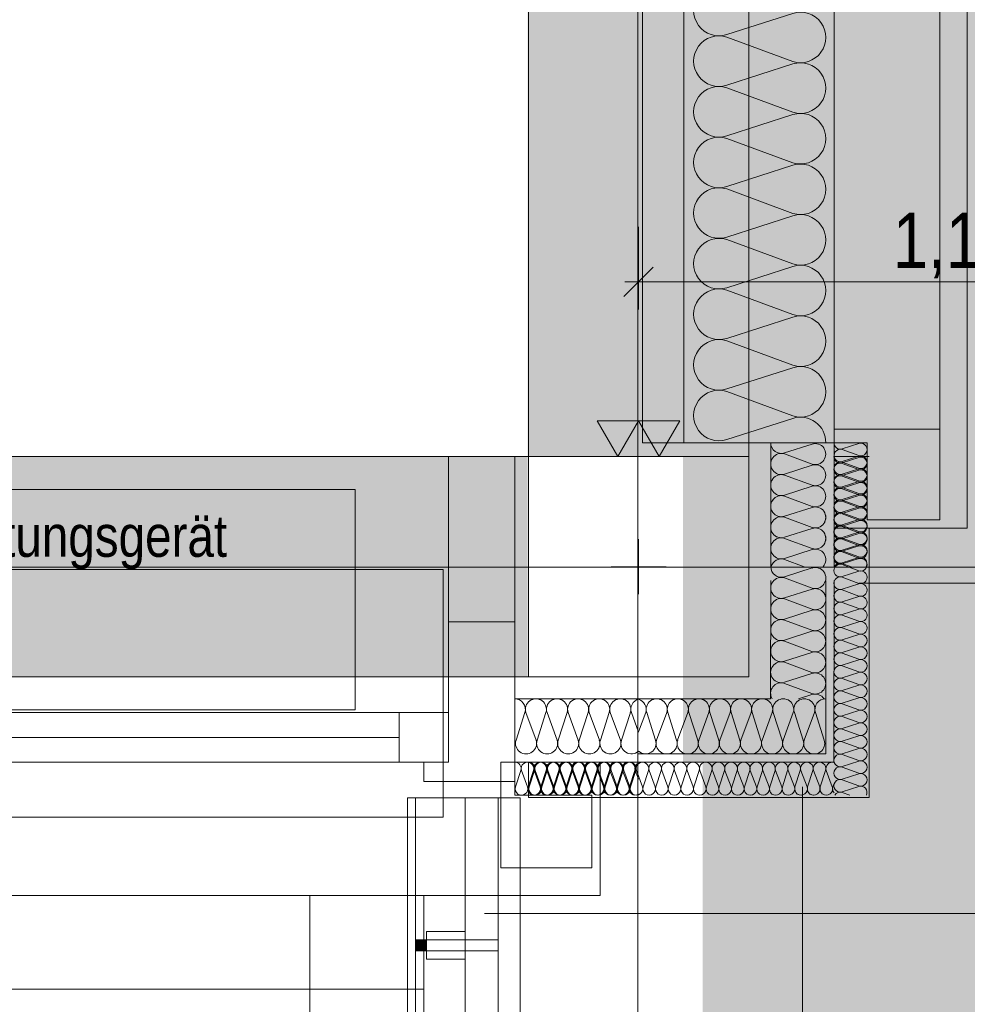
# Model space of a CAD drawing. Extents: x -620 to 300, y 62 to 1112.
# Tile 50 of 95: x 17 to 51, y 369 to 404. Entities that reach past the tile are written whole.
import ezdxf
from ezdxf.lldxf.tags import DXFTag

# ---------------------------------------------------------------- set-up
doc = ezdxf.new("R2010")
doc.units = 0
doc.layers.get('0').update_dxf_attribs({"lineweight": 13})
for name, color, linetype, lineweight, true_color in [('30 -33 Aussenwände- 3 Aussenstützen', 7, 'Continuous', 50, 0x0000dd), ('30 -33 Aussenwände- 7 Fassade_ Elemente', 7, 'Continuous', 9, 0x00aacc), ('30 -34 Innenwände- 6 Elemente', 7, 'Continuous', 9, 0xff6633), ('30 -35 Decken- 1 Konstruktion-Träger- Stahlbeton', 7, 'grob-A06G9S5M8I', 13, 0x33aa00), ('30 -36 Dächer- 3 Dachbeläge', 7, 'Continuous', 15, 0x9999ff), ('30 -36 Dächer- 4 Dachbekleidungen', 7, 'Continuous', 9, 0xccccff), ('70 -72 Beschriftung- 1 Beschriftung allgemein', 7, 'Continuous', 9, 0xff6633), ('70 -72 Beschriftung- 2 Beschriftung Bauteile', 7, 'Continuous', 9, 0x9999ff), ('70 -76 Bemaßung- 2 Allgemein', 9, 'Continuous', 5, 0x808080), ('iwb_Layout BA_Markierung', 7, 'Continuous', 9, 0xbadcdc), ('iwb_Schraffur_F90_feuerbestaendig', 1, 'Continuous', 13, 0xff0000), ('iwb_Schraffur_Unterzug', 7, 'Continuous', 5, 0xffffcc)]:
    doc.layers.add(name, color=color, linetype=linetype, lineweight=lineweight, true_color=true_color)
doc.layers.add('60- 61 allgemeine Ausstattung- 4 Terrassen', color=7, linetype='Continuous', lineweight=9)
doc.layers.add('70 -71 Achsen- 1 Gebäudeachsen', color=7, linetype='STRICHPUNKT2-A06G9S5N8I', lineweight=18)
doc.styles.get("Standard").update_dxf_attribs({"font": 'ARIALN.TTF'})
tags = doc.linetypes.add('grob-A06G9S5M8I', pattern=[14, 3, -8, 3]).pattern_tags.tags
tags[8:9] = [DXFTag(74, 4), DXFTag(75, 0), DXFTag(340, '0'), DXFTag(46, 0.0), DXFTag(50, 0.0), DXFTag(44, 0.0), DXFTag(45, 0.0)]
tags[6:7] = [DXFTag(74, 4), DXFTag(75, 0), DXFTag(340, '0'), DXFTag(46, 0.0), DXFTag(50, 0.0), DXFTag(44, 0.0), DXFTag(45, 0.0)]
tags[4:5] = [DXFTag(74, 4), DXFTag(75, 0), DXFTag(340, '0'), DXFTag(46, 0.0), DXFTag(50, 0.0), DXFTag(44, 0.0), DXFTag(45, 0.0)]
tags = doc.linetypes.add('STRICHPUNKT2-A06G9S5N8I', pattern=[12.7, 6.35, -3.175, 0, -3.175]).pattern_tags.tags
tags[10:11] = [DXFTag(74, 4), DXFTag(75, 0), DXFTag(340, '0'), DXFTag(46, 0.0), DXFTag(50, 0.0), DXFTag(44, 0.0), DXFTag(45, 0.0)]
tags[8:9] = [DXFTag(74, 4), DXFTag(75, 0), DXFTag(340, '0'), DXFTag(46, 0.0), DXFTag(50, 0.0), DXFTag(44, 0.0), DXFTag(45, 0.0)]
tags[6:7] = [DXFTag(74, 4), DXFTag(75, 0), DXFTag(340, '0'), DXFTag(46, 0.0), DXFTag(50, 0.0), DXFTag(44, 0.0), DXFTag(45, 0.0)]
tags[4:5] = [DXFTag(74, 4), DXFTag(75, 0), DXFTag(340, '0'), DXFTag(46, 0.0), DXFTag(50, 0.0), DXFTag(44, 0.0), DXFTag(45, 0.0)]

# ---------------------------------------------------------------- blocks, each defined once
blk = doc.blocks.new('Polygon-A06G9S5G8I')
at = {"color": 0, "linetype": 'ByBlock', "lineweight": -2, "ltscale": 0.13}
blk.add_solid([(41.831, 86.61), (41.664, 1083.814), (76.501, 86.518), (76.501, 1083.814)], dxfattribs=at)
blk = doc.blocks.new('Referenz-A06G9S5P8I')
at = {"layer": '30 -33 Aussenwände- 3 Aussenstützen', "color": 0, "linetype": 'Continuous', "lineweight": -2, "ltscale": 0.13}
for p, q in [((43.451, 388.474), (35.451, 388.474)), ((35.451, 388.474), (35.451, 380.474)), ((43.451, 380.474), (43.451, 388.474)), ((35.451, 380.474), (43.451, 380.474))]:
    blk.add_line(p, q, dxfattribs=at)
at = {"layer": '30 -33 Aussenwände- 3 Aussenstützen', "color": 0, "lineweight": -2}
for p, q in [((39.451, 385.474), (39.451, 383.474)), ((38.451, 384.474), (40.451, 384.474))]:
    blk.add_line(p, q, dxfattribs=at)
at = {"layer": '30 -33 Aussenwände- 7 Fassade_ Elemente', "color": 0, "linetype": 'Continuous', "lineweight": -2, "ltscale": 0.13}
for p, q in [((46.551, 549.474), (46.551, 384.474)), ((51.391, 385.874), (51.391, 548.074)), ((39.591, 544.974), (39.591, 388.974)), ((41.091, 388.974), (41.091, 544.974)), ((46.551, 389.474), (46.551, 544.474)), ((50.391, 544.474), (50.391, 389.474)), ((45.051, 404.569), (42.651, 403.798)), ((42.651, 403.708), (45.051, 402.821)), ((45.051, 402.731), (42.651, 401.96)), ((42.651, 401.87), (45.051, 400.982)), ((45.051, 400.892), (42.651, 400.121)), ((42.651, 400.031), (45.051, 399.144)), ((45.051, 399.054), (42.651, 398.283)), ((42.651, 398.193), (45.051, 397.305)), ((45.051, 397.215), (42.651, 396.444)), ((42.651, 396.354), (45.051, 395.467)), ((45.051, 395.377), (42.651, 394.605)), ((42.651, 394.515), (45.051, 393.628)), ((45.051, 393.538), (42.651, 392.767)), ((42.651, 392.677), (45.051, 391.79)), ((45.051, 391.7), (42.651, 390.928)), ((42.651, 390.838), (45.051, 389.951)), ((45.051, 389.861), (42.651, 389.09)), ((46.551, 389.474), (46.551, 388.974)), ((50.391, 389.474), (46.551, 389.474)), ((50.391, 386.174), (50.391, 389.474)), ((39.591, 388.974), (46.551, 388.974)), ((44.251, 388.974), (41.091, 388.974)), ((44.251, 388.974), (44.251, 384.474)), ((46.551, 388.974), (44.251, 388.974)), ((44.751, 388.605), (45.751, 388.926)), ((46.551, 388.974), (46.551, 385.874)), ((46.551, 384.474), (46.551, 388.974)), ((46.551, 388.974), (47.751, 388.974)), ((46.851, 388.752), (47.451, 388.945)), ((47.451, 388.508), (46.851, 388.73)), ((47.751, 388.974), (47.751, 386.174)), ((-121.049, 388.474), (34.951, 388.474)), ((32.551, 388.474), (34.951, 388.474)), ((32.551, 382.474), (32.551, 388.474)), ((34.951, 388.474), (34.951, 377.374)), ((34.951, 388.474), (34.951, 382.474)), ((45.751, 388.197), (44.751, 388.567)), ((46.547, 388.471), (47.827, 388.471)), ((46.847, 388.249), (47.447, 388.442)), ((46.851, 388.293), (47.451, 388.485)), ((44.751, 387.838), (45.751, 388.16)), ((47.447, 388.005), (46.847, 388.227)), ((47.45, 388.048), (46.85, 388.27)), ((46.85, 387.833), (47.45, 388.025)), ((45.751, 387.431), (44.751, 387.801)), ((46.847, 387.789), (47.447, 387.982)), ((47.447, 387.545), (46.847, 387.767)), ((47.45, 387.588), (46.85, 387.811)), ((44.751, 387.072), (45.751, 387.394)), ((46.847, 387.33), (47.447, 387.523)), ((47.447, 387.086), (46.847, 387.307)), ((46.85, 387.373), (47.45, 387.566)), ((47.45, 387.129), (46.85, 387.351)), ((45.751, 386.665), (44.751, 387.035)), ((46.847, 386.87), (47.447, 387.063)), ((46.849, 386.914), (47.45, 387.106)), ((44.751, 386.306), (45.751, 386.628)), ((47.447, 386.626), (46.847, 386.848)), ((46.847, 386.411), (47.447, 386.603)), ((47.449, 386.669), (46.849, 386.891)), ((46.849, 386.454), (47.449, 386.647)), ((45.751, 385.899), (44.751, 386.269)), ((47.447, 386.166), (46.847, 386.388)), ((47.449, 386.209), (46.849, 386.432)), ((44.751, 385.54), (45.751, 385.862)), ((46.551, 385.874), (51.391, 385.874)), ((46.847, 385.951), (47.447, 386.144)), ((47.447, 385.707), (46.847, 385.928)), ((46.849, 385.995), (47.449, 386.187)), ((47.449, 385.75), (46.849, 385.972)), ((47.751, 386.174), (50.391, 386.174)), ((47.831, 385.874), (47.831, 376.094)), ((45.751, 385.133), (44.751, 385.503)), ((46.847, 385.491), (47.447, 385.684)), ((46.848, 385.535), (47.449, 385.727)), ((47.448, 385.29), (46.848, 385.512)), ((39.451, 383.474), (39.451, 385.474)), ((47.447, 385.247), (46.847, 385.469)), ((46.847, 385.032), (47.447, 385.225)), ((46.848, 385.075), (47.448, 385.268)), ((44.751, 384.774), (45.751, 385.096)), ((47.447, 384.787), (46.847, 385.009)), ((47.448, 384.83), (46.848, 385.053)), ((46.848, 384.616), (47.448, 384.808)), ((40.451, 384.474), (38.451, 384.474)), ((44.751, 384.737), (45.461, 384.474)), ((44.751, 384.105), (45.751, 384.426)), ((46.847, 384.572), (47.447, 384.765)), ((47.447, 384.328), (46.847, 384.55)), ((46.848, 384.593), (47.17, 384.474)), ((46.847, 384.112), (47.447, 384.305)), ((47.447, 383.868), (46.847, 384.09)), ((44.251, 383.974), (44.247, 379.674)), ((45.751, 383.697), (44.751, 384.067)), ((46.251, 383.973), (46.246, 377.674)), ((46.551, 383.972), (46.546, 377.374)), ((46.847, 383.653), (47.447, 383.846)), ((44.75, 383.339), (45.75, 383.659)), ((47.447, 383.408), (46.847, 383.63)), ((46.847, 383.193), (47.447, 383.386)), ((45.75, 382.931), (44.75, 383.301)), ((47.447, 382.949), (46.847, 383.171)), ((44.75, 382.573), (45.75, 382.893)), ((46.847, 382.734), (47.447, 382.926)), ((47.447, 382.489), (46.847, 382.711)), ((32.551, 382.474), (34.951, 382.474)), ((32.551, 377.374), (32.551, 382.474)), ((32.551, 382.474), (34.951, 382.474)), ((32.551, 377.374), (32.551, 382.474)), ((34.951, 382.474), (34.951, 376.674)), ((34.951, 382.474), (34.951, 376.674)), ((45.749, 382.165), (44.75, 382.535)), ((46.847, 382.274), (47.447, 382.467)), ((44.749, 381.807), (45.749, 382.127)), ((47.447, 382.03), (46.847, 382.251)), ((46.847, 381.814), (47.447, 382.007)), ((45.749, 381.399), (44.749, 381.769)), ((47.447, 381.57), (46.847, 381.792)), ((44.748, 381.041), (45.749, 381.361)), ((46.847, 381.355), (47.447, 381.547)), ((47.447, 381.11), (46.847, 381.332)), ((45.748, 380.633), (44.748, 381.003)), ((46.847, 380.895), (47.447, 381.088)), ((47.447, 380.651), (46.847, 380.872)), ((44.748, 380.275), (45.748, 380.595)), ((46.847, 380.435), (47.447, 380.628)), ((45.748, 379.867), (44.748, 380.237)), ((47.447, 380.191), (46.847, 380.413)), ((46.847, 379.976), (47.447, 380.169)), ((45.261, 379.673), (45.748, 379.829)), ((47.447, 379.731), (46.847, 379.953)), ((34.951, 377.374), (34.951, 379.674)), ((34.951, 379.674), (39.451, 379.674)), ((44.247, 379.674), (39.451, 379.674)), ((46.847, 379.516), (47.447, 379.709)), ((47.447, 379.272), (46.847, 379.494)), ((8.151, 379.174), (32.551, 379.174)), ((30.751, 379.174), (32.551, 379.174)), ((30.751, 377.374), (30.751, 379.174)), ((32.551, 379.174), (32.551, 377.374)), ((32.551, 379.174), (32.551, 377.374)), ((35.32, 379.174), (34.999, 378.174)), ((35.728, 378.174), (35.358, 379.174)), ((36.086, 379.174), (35.765, 378.174)), ((36.494, 378.174), (36.124, 379.174)), ((36.852, 379.174), (36.531, 378.174)), ((37.26, 378.174), (36.89, 379.174)), ((37.618, 379.174), (37.297, 378.174)), ((38.026, 378.174), (37.656, 379.174)), ((38.385, 379.174), (38.063, 378.174)), ((38.792, 378.174), (38.422, 379.174)), ((39.151, 379.174), (38.829, 378.174)), ((39.188, 379.174), (39.451, 378.464)), ((39.708, 379.174), (39.451, 378.478)), ((39.745, 379.174), (40.067, 378.174)), ((40.104, 378.174), (40.474, 379.174)), ((40.511, 379.174), (40.833, 378.174)), ((40.87, 378.174), (41.24, 379.174)), ((41.278, 379.174), (41.599, 378.174)), ((41.636, 378.174), (42.006, 379.174)), ((42.044, 379.174), (42.365, 378.174)), ((42.402, 378.174), (42.772, 379.174)), ((42.81, 379.174), (43.131, 378.174)), ((43.169, 378.174), (43.538, 379.174)), ((43.576, 379.174), (43.897, 378.174)), ((43.935, 378.174), (44.304, 379.174)), ((44.342, 379.174), (44.663, 378.174)), ((44.701, 378.174), (45.07, 379.174)), ((45.108, 379.174), (45.429, 378.174)), ((45.467, 378.174), (45.836, 379.174)), ((45.874, 379.174), (46.195, 378.174)), ((46.847, 379.056), (47.447, 379.249)), ((47.447, 378.812), (46.847, 379.034)), ((46.847, 378.597), (47.447, 378.79)), ((47.447, 378.353), (46.847, 378.574)), ((9.751, 378.274), (30.751, 378.274)), ((46.847, 378.137), (47.447, 378.33)), ((47.447, 377.893), (46.847, 378.115)), ((46.246, 377.674), (39.451, 377.674)), ((46.847, 377.678), (47.447, 377.87)), ((47.447, 377.433), (46.847, 377.655)), ((32.551, 377.374), (8.151, 377.374)), ((32.551, 377.374), (30.751, 377.374)), ((31.651, 377.374), (32.551, 377.374)), ((31.651, 376.674), (31.651, 377.374)), ((31.651, 377.374), (32.551, 377.374)), ((31.651, 376.674), (31.651, 377.374)), ((34.451, 373.534), (34.451, 377.374)), ((34.451, 377.374), (34.951, 377.374)), ((39.451, 377.374), (34.951, 377.374)), ((34.951, 377.374), (38.051, 377.374)), ((34.951, 377.374), (34.951, 376.174)), ((35.451, 376.094), (35.451, 377.374)), ((35.451, 376.094), (35.451, 377.374)), ((38.051, 377.374), (38.051, 372.534)), ((46.546, 377.374), (39.451, 377.374)), ((46.847, 377.218), (47.447, 377.411)), ((35.173, 377.074), (34.98, 376.474)), ((35.417, 376.474), (35.195, 377.074)), ((35.632, 377.074), (35.44, 376.474)), ((35.672, 377.074), (35.48, 376.474)), ((35.877, 376.475), (35.655, 377.074)), ((35.917, 376.474), (35.695, 377.074)), ((36.092, 377.075), (35.899, 376.475)), ((36.132, 377.074), (35.939, 376.474)), ((36.337, 376.475), (36.114, 377.075)), ((36.376, 376.474), (36.155, 377.074)), ((36.551, 377.075), (36.359, 376.475)), ((36.592, 377.074), (36.399, 376.474)), ((36.796, 376.475), (36.574, 377.075)), ((36.836, 376.474), (36.614, 377.074)), ((37.011, 377.075), (36.819, 376.475)), ((37.051, 377.074), (36.859, 376.474)), ((37.256, 376.476), (37.034, 377.075)), ((37.296, 376.474), (37.074, 377.074)), ((37.471, 377.076), (37.278, 376.476)), ((37.511, 377.074), (37.318, 376.474)), ((37.715, 376.476), (37.493, 377.076)), ((37.755, 376.474), (37.534, 377.074)), ((37.93, 377.076), (37.738, 376.476)), ((37.971, 377.074), (37.778, 376.474)), ((38.175, 376.476), (37.953, 377.076)), ((38.215, 376.474), (37.993, 377.074)), ((38.39, 377.076), (38.198, 376.476)), ((38.43, 377.074), (38.237, 376.474)), ((38.635, 376.477), (38.412, 377.077)), ((38.675, 376.474), (38.453, 377.074)), ((38.85, 377.077), (38.657, 376.477)), ((38.89, 377.074), (38.697, 376.474)), ((39.094, 376.477), (38.872, 377.077)), ((39.134, 376.474), (38.912, 377.074)), ((39.309, 377.077), (39.117, 376.477)), ((39.35, 377.074), (39.157, 376.474)), ((39.332, 377.077), (39.451, 376.755)), ((39.594, 376.474), (39.372, 377.074)), ((39.809, 377.074), (39.616, 376.474)), ((40.053, 376.474), (39.832, 377.074)), ((40.269, 377.074), (40.076, 376.474)), ((40.513, 376.474), (40.291, 377.074)), ((40.728, 377.074), (40.536, 376.474)), ((40.973, 376.474), (40.751, 377.074)), ((41.188, 377.074), (40.995, 376.474)), ((41.432, 376.474), (41.211, 377.074)), ((41.648, 377.074), (41.455, 376.474)), ((41.892, 376.474), (41.67, 377.074)), ((42.107, 377.074), (41.915, 376.474)), ((42.352, 376.474), (42.13, 377.074)), ((42.567, 377.074), (42.374, 376.474)), ((42.811, 376.474), (42.589, 377.074)), ((43.027, 377.074), (42.834, 376.474)), ((43.271, 376.474), (43.049, 377.074)), ((43.486, 377.074), (43.293, 376.474)), ((43.731, 376.474), (43.509, 377.074)), ((43.946, 377.074), (43.753, 376.474)), ((44.19, 376.474), (43.968, 377.074)), ((44.406, 377.074), (44.213, 376.474)), ((44.65, 376.474), (44.428, 377.074)), ((44.865, 377.074), (44.672, 376.474)), ((45.109, 376.474), (44.888, 377.074)), ((45.325, 377.074), (45.132, 376.474)), ((45.569, 376.474), (45.347, 377.074)), ((45.784, 377.074), (45.592, 376.474)), ((46.029, 376.474), (45.807, 377.074)), ((46.244, 377.074), (46.051, 376.474)), ((46.488, 376.474), (46.267, 377.074)), ((47.447, 376.974), (46.847, 377.195)), ((46.847, 376.758), (47.447, 376.951)), ((34.951, 376.674), (31.651, 376.674)), ((34.951, 376.674), (31.651, 376.674)), ((46.551, 376.598), (46.511, 376.474)), ((47.447, 376.514), (46.847, 376.736)), ((46.847, 376.299), (47.447, 376.492)), ((46.847, 376.276), (47.123, 376.174)), ((34.951, 376.174), (37.751, 376.174)), ((47.831, 376.094), (35.451, 376.094)), ((37.751, 376.174), (37.751, 373.534)), ((37.751, 373.534), (34.451, 373.534)), ((38.051, 372.534), (-124.149, 372.534)), ((27.511, 372.534), (31.651, 372.534)), ((27.511, 264.674), (27.511, 372.534)), ((31.651, 372.534), (31.651, 264.674)), ((31.651, 264.674), (31.651, 372.534))]:
    blk.add_line(p, q, dxfattribs=at)
at = {"layer": '30 -33 Aussenwände- 7 Fassade_ Elemente', "color": 0, "linetype": 'grob-A06G9S5M8I', "lineweight": -2, "ltscale": 0.13}
for p, q in [((-12.849, 387.274), (29.151, 387.274)), ((29.151, 387.274), (29.151, 379.274)), ((29.151, 379.274), (-12.849, 379.274))]:
    blk.add_line(p, q, dxfattribs=at)
at = {"layer": '30 -33 Aussenwände- 7 Fassade_ Elemente', "color": 0, "lineweight": -2}
for p, q in [((32.351, 384.374), (8.151, 384.374)), ((32.351, 379.174), (32.351, 384.374)), ((9.751, 379.174), (30.751, 379.174)), ((30.751, 379.174), (32.351, 379.174)), ((30.751, 379.174), (30.751, 377.374)), ((32.351, 379.174), (32.351, 377.374)), ((9.751, 378.274), (30.751, 378.274)), ((30.751, 377.374), (9.751, 377.374)), ((32.351, 377.374), (30.751, 377.374)), ((32.351, 377.374), (32.351, 375.374)), ((32.351, 375.374), (8.151, 375.374))]:
    blk.add_line(p, q, dxfattribs=at)
at = {"layer": '30 -33 Aussenwände- 7 Fassade_ Elemente', "color": 0, "linetype": 'Continuous', "lineweight": -2, "ltscale": 0.13}
for centre, major_axis, end_param in [((42.369, 404.672), (0.282, 0.874), 3.765224), ((45.332, 403.695), (-0.282, -0.874), 3.764652), ((42.369, 402.834), (0.282, 0.874), 3.765224), ((45.332, 401.857), (-0.282, -0.874), 3.764652), ((42.369, 400.995), (0.282, 0.874), 3.765224), ((45.332, 400.018), (-0.282, -0.874), 3.764652), ((42.369, 399.157), (0.282, 0.874), 3.765224), ((45.332, 398.18), (-0.282, -0.874), 3.764652), ((42.369, 397.318), (0.282, 0.874), 3.765224), ((45.332, 396.341), (-0.282, -0.874), 3.764652), ((42.369, 395.48), (0.282, 0.874), 3.765224), ((45.332, 394.503), (-0.282, -0.874), 3.764652), ((42.369, 393.641), (0.282, 0.874), 3.765224), ((45.332, 392.664), (-0.282, -0.874), 3.764652), ((42.369, 391.803), (0.282, 0.874), 3.765224), ((45.332, 390.825), (-0.282, -0.874), 3.764652), ((42.369, 389.964), (0.282, 0.874), 3.765224), ((45.332, 388.987), (0.918, -0.013), 1.896254), ((44.633, 388.969), (-0.383, 0.005), 1.896254), ((45.868, 388.562), (-0.117, -0.364), 3.765224), ((46.78, 388.511), (0.071, 0.219), 3.764652), ((46.781, 388.971), (-0.23, 0.003), 1.896254), ((47.521, 388.726), (-0.071, -0.219), 3.765224), ((44.633, 388.203), (0.117, 0.364), 3.764652), ((46.777, 388.468), (-0.23, 0.003), 1.896254), ((47.518, 388.223), (-0.07, -0.219), 3.765224), ((47.521, 388.266), (-0.071, -0.219), 3.765224), ((45.868, 387.796), (-0.117, -0.364), 3.765224), ((46.777, 388.008), (0.07, 0.219), 3.764652), ((46.78, 388.052), (0.071, 0.219), 3.764652), ((47.518, 387.764), (-0.07, -0.219), 3.765224), ((47.521, 387.807), (-0.071, -0.219), 3.765224), ((44.633, 387.437), (0.117, 0.364), 3.764652), ((46.777, 387.548), (0.07, 0.219), 3.764652), ((46.78, 387.592), (0.071, 0.219), 3.764652), ((45.868, 387.03), (-0.117, -0.364), 3.765224), ((46.777, 387.089), (0.07, 0.219), 3.764652), ((46.779, 387.132), (0.071, 0.219), 3.764652), ((47.518, 387.304), (-0.07, -0.219), 3.765224), ((47.52, 387.347), (-0.071, -0.219), 3.765224), ((44.633, 386.671), (0.117, 0.364), 3.764652), ((44.633, 386.671), (0.117, 0.364), 1.254884), ((47.518, 386.844), (-0.07, -0.219), 3.765224), ((47.52, 386.888), (-0.071, -0.219), 3.765224), ((44.633, 386.671), (-0.31, 0.225), 1.254884), ((45.868, 386.263), (0.31, 0.225), 1.255075), ((45.868, 386.263), (-0.117, -0.364), 3.765224), ((46.777, 386.629), (0.07, 0.219), 3.764652), ((46.779, 386.673), (0.071, 0.219), 3.764652), ((47.518, 386.385), (-0.07, -0.219), 3.765224), ((47.52, 386.428), (-0.071, -0.219), 3.765224), ((44.633, 385.905), (0.117, 0.364), 3.764652), ((44.633, 386.671), (-0.31, -0.225), 1.254884), ((44.633, 385.905), (0.117, 0.364), 1.254884), ((45.868, 386.263), (0.31, -0.225), 1.255075), ((46.777, 386.17), (0.07, 0.219), 3.764652), ((46.779, 386.213), (0.071, 0.219), 3.764652), ((47.519, 385.968), (-0.071, -0.219), 3.765224), ((44.633, 385.905), (-0.31, 0.225), 1.254884), ((45.868, 386.263), (-0.117, -0.364), 1.255075), ((45.868, 385.497), (0.31, 0.225), 1.255075), ((45.868, 385.497), (-0.117, -0.364), 3.765224), ((46.777, 385.71), (0.07, 0.219), 3.764652), ((46.778, 385.754), (0.071, 0.219), 3.764652), ((46.778, 385.754), (-0.186, 0.135), 1.254884), ((46.778, 385.754), (0.071, 0.219), 1.254884), ((47.518, 385.925), (-0.07, -0.219), 3.765224), ((44.633, 385.905), (-0.31, -0.225), 1.254884), ((44.633, 385.139), (0.117, 0.364), 1.254884), ((45.868, 385.497), (0.31, -0.225), 1.255075), ((46.777, 385.25), (0.07, 0.219), 3.764652), ((46.778, 385.294), (0.071, 0.219), 3.764652), ((46.778, 385.754), (-0.186, -0.135), 1.254884), ((46.778, 385.294), (0.071, 0.219), 1.254884), ((47.518, 385.466), (-0.07, -0.219), 3.765224), ((47.519, 385.509), (-0.071, -0.219), 3.765224), ((47.519, 385.509), (0.186, 0.135), 1.255075), ((47.519, 385.509), (0.186, -0.135), 1.255075), ((44.633, 385.139), (-0.31, 0.225), 1.254884), ((45.868, 385.497), (-0.117, -0.364), 1.255075), ((45.868, 384.731), (0.283, -0.257), 2.619647), ((46.778, 385.294), (-0.186, 0.135), 1.254884), ((46.778, 385.294), (-0.186, -0.135), 1.254884), ((47.518, 385.006), (-0.07, -0.219), 3.765224), ((47.519, 385.509), (-0.071, -0.219), 1.255075), ((47.518, 385.049), (-0.071, -0.219), 3.765224), ((47.518, 385.049), (0.186, 0.135), 1.255075), ((47.518, 385.049), (0.186, -0.135), 1.255075), ((44.633, 385.139), (-0.31, -0.225), 1.254884), ((46.777, 384.791), (0.07, 0.219), 3.764652), ((46.777, 384.834), (-0.186, 0.135), 1.254884), ((46.777, 384.834), (0.071, 0.219), 1.254884), ((47.518, 384.546), (-0.07, -0.219), 3.765224), ((47.518, 385.049), (-0.071, -0.219), 1.255075), ((47.518, 384.589), (0.198, -0.116), 2.411197), ((44.634, 384.469), (-0.383, 0.006), 1.896254), ((44.633, 384.373), (0.117, 0.364), 1.613483), ((45.868, 384.061), (-0.118, -0.364), 3.765224), ((46.777, 384.331), (0.07, 0.219), 3.764652), ((46.777, 384.375), (0.071, 0.219), 1.434048), ((46.777, 384.834), (-0.186, -0.135), 1.254884), ((44.633, 383.703), (0.118, 0.364), 3.764652), ((46.777, 383.871), (0.07, 0.219), 3.764652), ((47.518, 384.087), (-0.07, -0.219), 3.765224), ((45.868, 383.295), (-0.118, -0.364), 3.765224), ((47.518, 383.627), (-0.07, -0.219), 3.765224), ((46.777, 383.412), (0.07, 0.219), 3.764652), ((47.518, 383.167), (-0.07, -0.219), 3.765224), ((44.633, 382.937), (0.118, 0.364), 3.764652), ((46.777, 382.952), (0.07, 0.219), 3.764652), ((45.867, 382.529), (-0.118, -0.364), 3.765224), ((46.777, 382.492), (0.07, 0.219), 3.764652), ((47.518, 382.708), (-0.07, -0.219), 3.765224), ((44.632, 382.171), (0.118, 0.364), 3.764652), ((44.632, 382.171), (-0.31, 0.225), 1.254884), ((44.632, 382.171), (0.118, 0.364), 1.254884), ((46.777, 382.033), (0.07, 0.219), 3.764652), ((47.518, 382.248), (-0.07, -0.219), 3.765224), ((44.632, 382.171), (-0.31, -0.224), 1.254884), ((45.866, 381.763), (0.31, 0.224), 1.255075), ((45.866, 381.763), (-0.118, -0.364), 3.765224), ((45.866, 381.763), (0.31, -0.225), 1.255075), ((47.518, 381.789), (-0.07, -0.219), 3.765224), ((44.631, 381.405), (0.118, 0.364), 3.764652), ((44.631, 381.405), (-0.31, 0.225), 1.254884), ((44.631, 381.405), (0.118, 0.364), 1.254884), ((46.777, 381.573), (0.07, 0.219), 3.764652), ((47.518, 381.329), (-0.07, -0.219), 3.765224), ((45.866, 380.997), (-0.118, -0.364), 3.765224), ((45.866, 381.763), (-0.118, -0.364), 1.255075), ((45.866, 380.997), (0.31, 0.224), 1.255075), ((45.866, 380.997), (0.31, -0.225), 1.255075), ((46.777, 381.114), (0.07, 0.219), 3.764652), ((44.631, 380.639), (-0.31, 0.225), 1.254884), ((44.631, 381.405), (-0.31, -0.224), 1.254884), ((44.631, 380.639), (0.118, 0.364), 1.254884), ((46.777, 380.654), (0.07, 0.219), 3.764652), ((47.518, 380.869), (-0.07, -0.219), 3.765224), ((45.866, 380.997), (-0.118, -0.364), 1.255075), ((45.865, 380.231), (0.31, 0.224), 1.255075), ((47.518, 380.41), (-0.07, -0.219), 3.765224), ((44.63, 379.873), (0.118, 0.364), 2.429518), ((44.631, 380.639), (-0.31, -0.224), 1.254884), ((45.865, 380.231), (0.31, -0.225), 1.255075), ((46.777, 380.194), (0.07, 0.219), 3.764652), ((47.518, 379.95), (-0.07, -0.219), 3.765224), ((45.865, 380.231), (-0.118, -0.364), 1.255075), ((45.865, 379.465), (0.321, 0.208), 1.307885), ((46.777, 379.735), (0.07, 0.219), 3.764652), ((34.956, 379.291), (0.364, -0.117), 1.896254), ((35.722, 379.291), (0.364, -0.117), 3.764652), ((36.488, 379.291), (0.364, -0.117), 3.764652), ((37.254, 379.291), (0.364, -0.117), 3.764652), ((37.254, 379.291), (-0.225, 0.31), 1.254884), ((37.254, 379.291), (0.225, 0.31), 1.254884), ((37.254, 379.291), (0.364, -0.117), 1.254884), ((38.02, 379.291), (0.364, -0.117), 3.764652), ((38.02, 379.291), (-0.225, 0.31), 1.254884), ((38.02, 379.291), (0.225, 0.31), 1.254884), ((38.02, 379.291), (0.364, -0.117), 1.254884), ((38.786, 379.291), (-0.225, 0.31), 1.254884), ((38.786, 379.291), (0.225, 0.31), 1.254884), ((38.786, 379.291), (0.364, -0.117), 1.254884), ((39.552, 379.291), (-0.102, 0.369), 1.613483), ((39.344, 379.291), (0.364, -0.117), 1.598679), ((40.11, 379.291), (-0.225, 0.31), 1.254884), ((40.11, 379.291), (0.225, 0.31), 1.254884), ((40.11, 379.291), (0.364, -0.117), 1.254884), ((40.876, 379.291), (0.364, -0.117), 3.764652), ((40.876, 379.291), (-0.225, 0.31), 1.254884), ((40.876, 379.291), (0.225, 0.31), 1.254884), ((40.876, 379.291), (0.364, -0.117), 1.254884), ((41.642, 379.291), (0.364, -0.117), 3.764652), ((41.642, 379.291), (-0.225, 0.31), 1.254884), ((41.642, 379.291), (0.225, 0.31), 1.254884), ((41.642, 379.291), (0.364, -0.117), 1.254884), ((42.408, 379.291), (0.364, -0.117), 3.764652), ((43.174, 379.291), (0.364, -0.117), 3.764652), ((43.94, 379.291), (0.364, -0.117), 3.764652), ((44.706, 379.291), (0.364, -0.117), 3.764652), ((45.472, 379.291), (0.364, -0.117), 3.764652), ((46.238, 379.291), (0.005, 0.383), 1.896254), ((46.777, 379.275), (0.07, 0.219), 3.764652), ((47.518, 379.49), (-0.07, -0.219), 3.765224), ((46.777, 378.815), (0.07, 0.219), 3.764652), ((47.518, 379.031), (-0.07, -0.219), 3.765224), ((47.518, 378.571), (-0.07, -0.219), 3.765224), ((46.777, 378.356), (0.07, 0.219), 3.764652), ((47.518, 378.111), (-0.07, -0.219), 3.765224), ((35.363, 378.057), (-0.364, 0.117), 3.765224), ((36.129, 378.057), (-0.364, 0.117), 3.765224), ((36.895, 378.057), (-0.364, 0.117), 3.765224), ((37.661, 378.057), (-0.364, 0.117), 1.255075), ((37.661, 378.057), (-0.364, 0.117), 3.765224), ((37.661, 378.057), (0.225, -0.31), 1.255075), ((38.427, 378.057), (-0.364, 0.117), 1.255075), ((38.427, 378.057), (-0.364, 0.117), 3.765224), ((38.427, 378.057), (0.225, -0.31), 1.255075), ((39.193, 378.057), (-0.364, 0.117), 2.619647), ((39.703, 378.057), (-0.252, -0.288), 2.600578), ((40.469, 378.057), (-0.364, 0.117), 3.765224), ((40.469, 378.057), (-0.364, 0.117), 1.255075), ((40.469, 378.057), (0.225, -0.31), 1.255075), ((41.235, 378.057), (-0.364, 0.117), 1.255075), ((41.235, 378.057), (-0.364, 0.117), 3.765224), ((41.235, 378.057), (0.225, -0.31), 1.255075), ((42.001, 378.057), (-0.364, 0.117), 3.765224), ((42.767, 378.057), (-0.364, 0.117), 3.765224), ((43.533, 378.057), (-0.364, 0.117), 3.765224), ((44.299, 378.057), (-0.364, 0.117), 3.765224), ((45.065, 378.057), (-0.364, 0.117), 3.765224), ((45.831, 378.057), (-0.364, 0.117), 3.765224), ((46.777, 377.896), (0.07, 0.219), 3.764652), ((37.661, 378.057), (-0.225, -0.31), 1.255075), ((38.427, 378.057), (-0.225, -0.31), 1.255075), ((40.469, 378.057), (-0.225, -0.31), 1.255075), ((41.235, 378.057), (-0.225, -0.31), 1.255075), ((46.777, 377.437), (0.07, 0.219), 3.764652), ((46.777, 377.437), (0.07, 0.219), 1.254884), ((47.518, 377.652), (-0.07, -0.219), 3.765224), ((34.954, 377.144), (0.219, -0.07), 1.896254), ((35.414, 377.145), (0.219, -0.07), 3.764652), ((35.454, 377.145), (0.219, -0.07), 1.896254), ((35.873, 377.145), (0.219, -0.07), 3.764652), ((35.914, 377.145), (0.219, -0.07), 3.764652), ((36.333, 377.145), (0.219, -0.07), 3.764652), ((36.373, 377.145), (0.219, -0.07), 3.764652), ((36.792, 377.146), (0.219, -0.07), 3.764652), ((36.833, 377.145), (0.219, -0.07), 3.764652), ((37.252, 377.146), (0.219, -0.07), 3.764652), ((37.292, 377.145), (0.219, -0.07), 3.764652), ((37.712, 377.146), (0.219, -0.07), 3.764652), ((37.752, 377.145), (0.219, -0.07), 3.764652), ((38.171, 377.147), (0.219, -0.07), 3.764652), ((38.171, 377.147), (-0.135, 0.186), 1.254884), ((38.212, 377.145), (0.219, -0.07), 3.764652), ((38.171, 377.147), (0.135, 0.186), 1.254884), ((38.171, 377.147), (0.219, -0.07), 1.254884), ((38.631, 377.147), (0.219, -0.07), 3.764652), ((38.631, 377.147), (-0.135, 0.186), 1.254884), ((38.671, 377.145), (0.219, -0.07), 3.764652), ((38.631, 377.147), (0.135, 0.186), 1.254884), ((38.631, 377.147), (0.219, -0.07), 1.254884), ((39.091, 377.147), (-0.135, 0.186), 1.254884), ((39.131, 377.145), (0.219, -0.07), 3.764652), ((39.091, 377.147), (0.135, 0.186), 1.254884), ((39.091, 377.147), (0.219, -0.07), 1.254884), ((39.55, 377.148), (-0.1, 0.207), 1.434048), ((39.591, 377.145), (0.219, -0.07), 3.764652), ((40.05, 377.145), (0.219, -0.07), 3.764652), ((40.51, 377.145), (0.219, -0.07), 3.764652), ((40.97, 377.145), (0.219, -0.07), 3.764652), ((41.429, 377.145), (0.219, -0.07), 3.764652), ((41.889, 377.145), (0.219, -0.07), 3.764652), ((42.348, 377.145), (0.219, -0.07), 3.764652), ((42.808, 377.145), (0.219, -0.07), 3.764652), ((43.268, 377.145), (0.219, -0.07), 3.764652), ((43.727, 377.145), (0.219, -0.07), 3.764652), ((44.187, 377.145), (0.219, -0.07), 3.764652), ((44.647, 377.145), (0.219, -0.07), 3.764652), ((45.106, 377.145), (0.219, -0.07), 3.764652), ((45.106, 377.145), (-0.135, 0.186), 1.254884), ((45.106, 377.145), (0.135, 0.186), 1.254884), ((45.106, 377.145), (0.219, -0.07), 1.254884), ((45.566, 377.145), (0.219, -0.07), 3.764652), ((45.566, 377.145), (-0.135, 0.186), 1.254884), ((45.566, 377.145), (0.135, 0.186), 1.254884), ((45.566, 377.145), (0.219, -0.07), 1.254884), ((46.025, 377.145), (-0.135, 0.186), 1.254884), ((46.025, 377.145), (0.135, 0.186), 1.254884), ((46.025, 377.145), (0.219, -0.07), 1.254884), ((46.485, 377.145), (0.066, 0.22), 2.172087), ((46.777, 377.437), (-0.186, 0.135), 1.254884), ((46.777, 377.437), (-0.186, -0.135), 1.254884), ((47.518, 377.192), (-0.07, -0.219), 3.765224), ((47.518, 377.192), (0.186, 0.135), 1.255075), ((47.518, 377.192), (0.186, -0.135), 1.255075), ((46.777, 376.977), (0.07, 0.219), 3.764652), ((46.777, 376.977), (-0.186, 0.135), 1.254884), ((46.777, 376.977), (0.07, 0.219), 1.254884), ((47.518, 377.192), (-0.07, -0.219), 1.255075), ((47.518, 376.733), (0.186, 0.135), 1.255075), ((47.518, 376.733), (-0.07, -0.219), 3.765224), ((46.777, 376.517), (-0.186, 0.135), 1.254884), ((46.777, 376.977), (-0.186, -0.135), 1.254884), ((46.777, 376.517), (0.07, 0.219), 1.254884), ((47.518, 376.733), (-0.07, -0.219), 1.255075), ((47.518, 376.733), (0.186, -0.135), 1.255075), ((35.199, 376.404), (-0.219, 0.07), 3.765224), ((35.658, 376.404), (-0.219, 0.07), 3.765224), ((35.698, 376.404), (-0.219, 0.07), 3.765224), ((36.118, 376.404), (-0.219, 0.07), 3.765224), ((36.158, 376.404), (-0.219, 0.07), 3.765224), ((36.578, 376.405), (-0.219, 0.07), 3.765224), ((36.617, 376.404), (-0.219, 0.07), 3.765224), ((37.037, 376.405), (-0.219, 0.07), 3.765224), ((37.077, 376.404), (-0.219, 0.07), 3.765224), ((37.497, 376.405), (-0.219, 0.07), 3.765224), ((37.537, 376.404), (-0.219, 0.07), 3.765224), ((37.957, 376.406), (-0.219, 0.07), 3.765224), ((37.996, 376.404), (-0.219, 0.07), 3.765224), ((38.416, 376.406), (-0.219, 0.07), 3.765224), ((38.416, 376.406), (-0.219, 0.07), 1.255075), ((38.456, 376.404), (-0.219, 0.07), 3.765224), ((38.416, 376.406), (-0.135, -0.186), 1.255075), ((38.416, 376.406), (0.135, -0.186), 1.255075), ((38.876, 376.406), (-0.219, 0.07), 3.765224), ((38.876, 376.406), (-0.219, 0.07), 1.255075), ((38.916, 376.404), (-0.219, 0.07), 3.765224), ((38.876, 376.406), (-0.135, -0.186), 1.255075), ((38.876, 376.406), (0.135, -0.186), 1.255075), ((39.336, 376.407), (-0.219, 0.07), 2.411197), ((39.375, 376.404), (-0.219, 0.07), 3.765224), ((39.835, 376.404), (-0.219, 0.07), 3.765224), ((40.295, 376.404), (-0.219, 0.07), 3.765224), ((40.754, 376.404), (-0.219, 0.07), 3.765224), ((41.214, 376.404), (-0.219, 0.07), 3.765224), ((41.673, 376.404), (-0.219, 0.07), 3.765224), ((42.133, 376.404), (-0.219, 0.07), 3.765224), ((42.593, 376.404), (-0.219, 0.07), 3.765224), ((43.052, 376.404), (-0.219, 0.07), 3.765224), ((43.512, 376.404), (-0.219, 0.07), 3.765224), ((43.972, 376.404), (-0.219, 0.07), 3.765224), ((44.431, 376.404), (-0.219, 0.07), 3.765224), ((44.891, 376.404), (-0.219, 0.07), 3.765224), ((45.351, 376.404), (-0.219, 0.07), 1.255075), ((45.351, 376.404), (-0.219, 0.07), 3.765224), ((45.351, 376.404), (-0.135, -0.186), 1.255075), ((45.351, 376.404), (0.135, -0.186), 1.255075), ((45.81, 376.404), (-0.219, 0.07), 1.255075), ((45.81, 376.404), (-0.219, 0.07), 3.765224), ((45.81, 376.404), (-0.135, -0.186), 1.255075), ((45.81, 376.404), (0.135, -0.186), 1.255075), ((46.27, 376.404), (-0.219, 0.07), 1.255075), ((46.27, 376.404), (-0.135, -0.186), 1.255075), ((46.27, 376.404), (0.135, -0.186), 1.255075), ((46.729, 376.404), (-0.219, 0.07), 0.990893), ((46.777, 376.058), (0.07, 0.219), 1.349822), ((46.777, 376.517), (-0.186, -0.135), 1.254884), ((47.518, 376.273), (0.207, -0.099), 2.32715)]:
    blk.add_ellipse(centre, major_axis=major_axis, ratio=1, start_param=0, end_param=end_param, dxfattribs=at)
at = {"layer": '30 -34 Innenwände- 6 Elemente', "color": 0, "linetype": 'Continuous', "lineweight": -2, "ltscale": 0.13}
for p, q in [((33.151, 376.074), (31.351, 376.074)), ((31.351, 376.074), (31.351, 264.274)), ((33.151, 262.474), (33.151, 376.074)), ((34.351, 376.074), (34.351, 261.274)), ((35.151, 376.074), (34.351, 376.074)), ((35.151, 260.474), (35.151, 376.074))]:
    blk.add_line(p, q, dxfattribs=at)
at = {"layer": '30 -35 Decken- 1 Konstruktion-Träger- Stahlbeton', "color": 0, "lineweight": -2}
for p, q in [((35.451, 388.474), (35.451, 605.474)), ((43.451, 388.474), (43.451, 605.474)), ((-451.549, 388.474), (35.451, 388.474)), ((-451.549, 380.474), (35.451, 380.474))]:
    blk.add_line(p, q, dxfattribs=at)
at = {"layer": '30 -35 Decken- 1 Konstruktion-Träger- Stahlbeton', "color": 0, "linetype": 'Continuous', "lineweight": -2, "ltscale": 0.13}
for q in [(35.451, 380.474), (43.451, 388.474)]:
    blk.add_line((35.451, 388.474), q, dxfattribs=at)
at = {"layer": '30 -36 Dächer- 3 Dachbeläge', "color": 0, "linetype": 'Continuous', "lineweight": -2, "ltscale": 0.13}
for p, q in [((34.351, 376.074), (31.051, 376.074)), ((31.051, 376.074), (31.051, 264.674)), ((34.351, 261.274), (34.351, 376.074))]:
    blk.add_line(p, q, dxfattribs=at)
at = {"layer": '30 -36 Dächer- 3 Dachbeläge', "color": 0, "lineweight": -2}
for p, q in [((31.351, 370.924), (31.751, 370.924)), ((31.751, 370.924), (31.751, 370.524)), ((31.751, 370.524), (31.351, 370.524))]:
    blk.add_line(p, q, dxfattribs=at)
for points in [[(31.351, 370.524), (31.351, 370.924), (31.751, 370.524)], [(31.751, 370.524), (31.351, 370.924), (31.751, 370.924)]]:
    blk.add_solid(points, dxfattribs=at)
at = {"layer": '30 -36 Dächer- 4 Dachbekleidungen', "color": 0, "linetype": 'Continuous', "lineweight": -2, "ltscale": 0.13}
for p, q in [((33.151, 376.074), (31.351, 376.074)), ((31.351, 376.074), (31.351, 264.274)), ((33.151, 262.474), (33.151, 376.074)), ((35.151, 376.074), (34.351, 376.074)), ((34.351, 376.074), (34.351, 261.274)), ((35.151, 260.474), (35.151, 376.074)), ((33.151, 371.224), (31.751, 371.224)), ((31.751, 371.224), (31.751, 370.924)), ((33.151, 370.924), (31.751, 370.924)), ((31.751, 370.924), (31.751, 370.524)), ((33.151, 370.924), (34.351, 370.924)), ((34.351, 370.924), (34.351, 370.524)), ((31.751, 370.524), (33.151, 370.524)), ((31.751, 370.224), (31.751, 370.524)), ((34.351, 370.524), (33.151, 370.524)), ((33.151, 370.224), (31.751, 370.224))]:
    blk.add_line(p, q, dxfattribs=at)
at = {"layer": '60- 61 allgemeine Ausstattung- 4 Terrassen', "color": 0, "lineweight": -2}
for p, q in [((47.451, 383.874), (62.051, 383.874)), ((45.401, 214.074), (45.401, 376.474)), ((33.851, 371.874), (76.533, 371.874))]:
    blk.add_line(p, q, dxfattribs=at)
at = {"layer": '70 -71 Achsen- 1 Gebäudeachsen', "color": 0, "linetype": 'STRICHPUNKT2-A06G9S5N8I', "lineweight": -2, "ltscale": 0.13}
for p, q in [((39.421, 1084.393), (39.421, 84.953)), ((-538.631, 384.453), (76.533, 384.453))]:
    blk.add_line(p, q, dxfattribs=at)
at = {"layer": '70 -72 Beschriftung- 1 Beschriftung allgemein', "color": 0, "linetype": 'Continuous', "lineweight": -2, "ltscale": 0.13}
for p, q in [((43.451, 384.474), (43.451, 380.474)), ((43.451, 380.474), (35.451, 380.474)), ((-15.349, 369.128), (31.651, 369.128))]:
    blk.add_line(p, q, dxfattribs=at)
at = {"layer": '70 -72 Beschriftung- 2 Beschriftung Bauteile', "color": 0, "lineweight": -2}
for p, q in [((38.701, 388.474), (37.951, 389.773)), ((37.951, 389.773), (39.451, 389.773)), ((39.451, 389.773), (38.701, 388.474)), ((40.201, 388.474), (39.451, 389.773)), ((39.451, 389.773), (40.951, 389.773)), ((40.951, 389.773), (40.201, 388.474))]:
    blk.add_line(p, q, dxfattribs=at)
for points in [[(38.701, 388.474), (37.951, 389.773), (38.701, 389.773)], [(38.701, 388.474), (38.701, 389.773), (39.451, 389.773)], [(40.201, 388.474), (39.451, 389.773), (40.201, 389.773)], [(40.201, 388.474), (40.201, 389.773), (40.951, 389.773)]]:
    blk.add_solid(points, dxfattribs=at)
at = {"layer": '70 -76 Bemaßung- 2 Allgemein', "color": 0, "linetype": 'Continuous', "lineweight": -2, "ltscale": 0.13}
for p, q in [((39.451, 396.815), (39.451, 393.815)), ((38.92, 394.284), (39.981, 395.346)), ((38.951, 394.815), (40.511, 394.815)), ((60.99, 394.815), (40.511, 394.815))]:
    blk.add_line(p, q, dxfattribs=at)
at = {"layer": '30 -33 Aussenwände- 7 Fassade_ Elemente', "color": 0, "linetype": 'ByBlock', "lineweight": -2, "ltscale": 0.13, "insert": (4.5, 386.342), "char_height": 1.51033, "attachment_point": 1}
blk.add_mtext('{\\fArial Narrow;dezentrales Lüftungsgerät}', dxfattribs=at)
at = {"layer": '70 -76 Bemaßung- 2 Allgemein', "color": 0, "linetype": 'Continuous', "lineweight": -2, "ltscale": 0.13, "insert": (48.683, 397.331), "char_height": 2.01377, "attachment_point": 1}
blk.add_mtext('{\\fArial Narrow;1,13}', dxfattribs=at)
blk = doc.blocks.new('Referenz-A06G9S5R8I')
at = {"layer": 'iwb_Schraffur_F90_feuerbestaendig', "linetype": 'Continuous', "ltscale": 0.13}
blk.add_solid([(41.061, 556.353), (46.521, 556.353), (41.061, 377.353), (46.521, 377.353)], dxfattribs=at)
at = {"layer": 'iwb_Schraffur_Unterzug', "linetype": 'Continuous', "ltscale": 0.13}
for points in [[(35.421, 388.474), (35.421, 605.453), (43.421, 388.474), (43.421, 605.453)], [(-451.579, 388.453), (35.421, 388.453), (-451.579, 380.453), (35.421, 380.453)]]:
    blk.add_solid(points, dxfattribs=at)

msp = doc.modelspace()

# ---------------------------------------------------------------- block references
at = {"color": 8, "lineweight": 13, "ltscale": 0.13, "true_color": 0x808080}
msp.add_blockref('Referenz-A06G9S5P8I', (0, 0), dxfattribs=at)
at = {"color": 8, "lineweight": 25, "ltscale": 0.25, "true_color": 0x808080}
msp.add_blockref('Referenz-A06G9S5R8I', (0, 0), dxfattribs=at)
at = {"layer": 'iwb_Layout BA_Markierung', "ltscale": 0.13}
msp.add_blockref('Polygon-A06G9S5G8I', (0, 0), dxfattribs=at)

doc.saveas('drawing.dxf')
